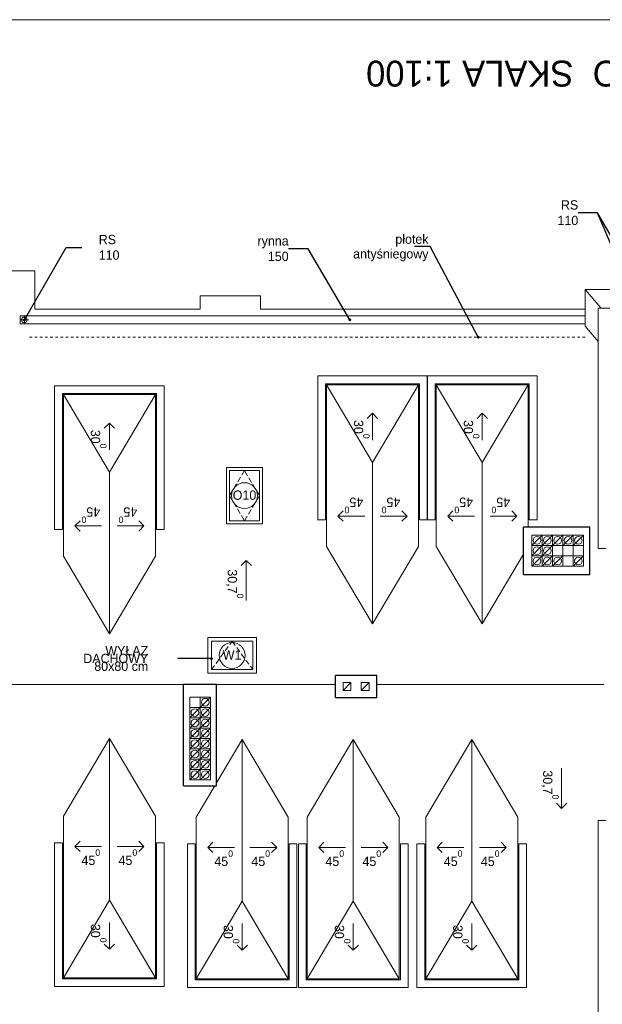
# Model space of a CAD drawing. Extents: x -145259 to -66341, y -2316 to 227384.
# Tile 137 of 143: x -99439 to -88166, y 208342 to 227384. Entities that reach past the tile are written whole.
import ezdxf

# ---------------------------------------------------------------- set-up
doc = ezdxf.new("R2010")
doc.units = 0
doc.header["$MEASUREMENT"] = 0
doc.linetypes.add('Hidden Line', pattern=[100, 50, -50])
doc.linetypes.add('Krawędzie ukryte', pattern=[150, 100, -50])
for name, color, linetype, lineweight in [('Arch opisy okien_Nr_Pióra__21', 7, 'Continuous', 13), ('Arch opisy_Nr_Pióra__1', 7, 'Continuous', 25), ('ARCH TABELA_Nr_Pióra__21', 7, 'Continuous', 13), ('INWENT DACH_Nr_Pióra__21', 7, 'Continuous', 13), ('Inwent kominy_Nr_Pióra__21', 7, 'Continuous', 13), ('INWENT ODWODNIENIE_Nr_Pióra__21', 7, 'Continuous', 13), ('INWENT ODWODNIENIE_Nr_Pióra__5', 7, 'Continuous', 13), ('INWENT OPISY_Nr_Pióra__21', 7, 'Continuous', 13), ('INWENT OPISY_Nr_Pióra__5', 7, 'Continuous', 13), ('INWENT. OKNA_Nr_Pióra__21', 7, 'Continuous', 13), ('INWENT. OKNA_Nr_Pióra__5', 7, 'Continuous', 13), ('INWENT.ŚCIANY_Nr_Pióra__1', 7, 'Continuous', 25)]:
    doc.layers.add(name, color=color, linetype=linetype, lineweight=lineweight)
doc.layers.add('INWENT ODWODNIENIE', color=7, linetype='Continuous')
doc.styles.add('GENERATED_STYLE_4', font='txt')
doc.styles.add('GENERATED_STYLE_6', font='txt')
doc.styles.add('GENERATED_STYLE_7', font='txt')
doc.styles.add('GENERATED_STYLE_8', font='txt')
doc.dimstyles.new('GENERATED_STYLE__9', dxfattribs={"dimtxt": 0.18, "dimasz": 109.44, "dimexe": 0.18, "dimexo": 0.0625, "dimgap": 0.09, "dimtad": 0, "dimtih": 1, "dimtoh": 1, "dimdec": 4, "dimzin": 0, "dimdsep": 46, "dimcen": 0.09, "dimadec": 0, "dimazin": 0, "dimtfac": 1, "dimtdec": 4, "dimtmove": 0, "dimatfit": 3, "dimldrblk": 'ARROWHEAD_11', "dimfxl": 0, "dimtolj": 1, "dimtzin": 0, "dimarcsym": 0})

# ---------------------------------------------------------------- blocks, each defined once
blk = doc.blocks.new('Linia_165', base_point=(-92464, 217783))
at = {"layer": 'INWENT ODWODNIENIE_Nr_Pióra__21', "linetype": 'Continuous'}
for q in [(-92045, 217883), (-92045, 217683)]:
    blk.add_line((-91945, 217783), q, dxfattribs=at)
at = {"layer": 'INWENT ODWODNIENIE_Nr_Pióra__5', "linetype": 'Continuous'}
blk.add_line((-92464, 217783), (-91945, 217783), dxfattribs=at)
blk = doc.blocks.new('Linia_166', base_point=(-92764, 217783))
at = {"layer": 'INWENT ODWODNIENIE_Nr_Pióra__21', "linetype": 'Continuous'}
for q in [(-93182, 217883), (-93182, 217683)]:
    blk.add_line((-93282, 217783), q, dxfattribs=at)
at = {"layer": 'INWENT ODWODNIENIE_Nr_Pióra__5', "linetype": 'Continuous'}
blk.add_line((-92764, 217783), (-93282, 217783), dxfattribs=at)
blk = doc.blocks.new('Linia_167', base_point=(-92614, 219253))
at = {"layer": 'INWENT ODWODNIENIE_Nr_Pióra__21', "linetype": 'Continuous'}
for q in [(-92714, 219671), (-92514, 219671)]:
    blk.add_line((-92614, 219771), q, dxfattribs=at)
at = {"layer": 'INWENT ODWODNIENIE_Nr_Pióra__5', "linetype": 'Continuous'}
blk.add_line((-92614, 219253), (-92614, 219771), dxfattribs=at)
blk = doc.blocks.new('Linia_168', base_point=(-90339, 217783))
at = {"layer": 'INWENT ODWODNIENIE_Nr_Pióra__21', "linetype": 'Continuous'}
for q in [(-89920, 217883), (-89920, 217683)]:
    blk.add_line((-89820, 217783), q, dxfattribs=at)
at = {"layer": 'INWENT ODWODNIENIE_Nr_Pióra__5', "linetype": 'Continuous'}
blk.add_line((-90339, 217783), (-89820, 217783), dxfattribs=at)
blk = doc.blocks.new('Linia_169', base_point=(-90639, 217783))
at = {"layer": 'INWENT ODWODNIENIE_Nr_Pióra__21', "linetype": 'Continuous'}
for q in [(-91057, 217883), (-91057, 217683)]:
    blk.add_line((-91157, 217783), q, dxfattribs=at)
at = {"layer": 'INWENT ODWODNIENIE_Nr_Pióra__5', "linetype": 'Continuous'}
blk.add_line((-90639, 217783), (-91157, 217783), dxfattribs=at)
blk = doc.blocks.new('Linia_170', base_point=(-90489, 219253))
at = {"layer": 'INWENT ODWODNIENIE_Nr_Pióra__21', "linetype": 'Continuous'}
for q in [(-90589, 219671), (-90389, 219671)]:
    blk.add_line((-90489, 219771), q, dxfattribs=at)
at = {"layer": 'INWENT ODWODNIENIE_Nr_Pióra__5', "linetype": 'Continuous'}
blk.add_line((-90489, 219253), (-90489, 219771), dxfattribs=at)
blk = doc.blocks.new('Linia_171', base_point=(-97554, 217593))
at = {"layer": 'INWENT ODWODNIENIE_Nr_Pióra__21', "linetype": 'Continuous'}
for q in [(-97135, 217693), (-97135, 217493)]:
    blk.add_line((-97035, 217593), q, dxfattribs=at)
at = {"layer": 'INWENT ODWODNIENIE_Nr_Pióra__5', "linetype": 'Continuous'}
blk.add_line((-97554, 217593), (-97035, 217593), dxfattribs=at)
blk = doc.blocks.new('Linia_172', base_point=(-97854, 217593))
at = {"layer": 'INWENT ODWODNIENIE_Nr_Pióra__21', "linetype": 'Continuous'}
for q in [(-98272, 217693), (-98272, 217493)]:
    blk.add_line((-98372, 217593), q, dxfattribs=at)
at = {"layer": 'INWENT ODWODNIENIE_Nr_Pióra__5', "linetype": 'Continuous'}
blk.add_line((-97854, 217593), (-98372, 217593), dxfattribs=at)
blk = doc.blocks.new('Linia_173', base_point=(-97704, 219063))
at = {"layer": 'INWENT ODWODNIENIE_Nr_Pióra__21', "linetype": 'Continuous'}
for q in [(-97804, 219481), (-97604, 219481)]:
    blk.add_line((-97704, 219581), q, dxfattribs=at)
at = {"layer": 'INWENT ODWODNIENIE_Nr_Pióra__5', "linetype": 'Continuous'}
blk.add_line((-97704, 219063), (-97704, 219581), dxfattribs=at)
blk = doc.blocks.new('Linia_195', base_point=(-97554, 211394))
at = {"layer": 'INWENT ODWODNIENIE_Nr_Pióra__21', "linetype": 'Continuous'}
for q in [(-97135, 211494), (-97135, 211294)]:
    blk.add_line((-97035, 211394), q, dxfattribs=at)
at = {"layer": 'INWENT ODWODNIENIE_Nr_Pióra__5', "linetype": 'Continuous'}
blk.add_line((-97554, 211394), (-97035, 211394), dxfattribs=at)
blk = doc.blocks.new('Linia_196', base_point=(-97854, 211394))
at = {"layer": 'INWENT ODWODNIENIE_Nr_Pióra__21', "linetype": 'Continuous'}
for q in [(-98272, 211494), (-98272, 211294)]:
    blk.add_line((-98372, 211394), q, dxfattribs=at)
at = {"layer": 'INWENT ODWODNIENIE_Nr_Pióra__5', "linetype": 'Continuous'}
blk.add_line((-97854, 211394), (-98372, 211394), dxfattribs=at)
blk = doc.blocks.new('Linia_197', base_point=(-97704, 209924))
at = {"layer": 'INWENT ODWODNIENIE_Nr_Pióra__21', "linetype": 'Continuous'}
for q in [(-97804, 209506), (-97604, 209506)]:
    blk.add_line((-97704, 209406), q, dxfattribs=at)
at = {"layer": 'INWENT ODWODNIENIE_Nr_Pióra__5', "linetype": 'Continuous'}
blk.add_line((-97704, 209924), (-97704, 209406), dxfattribs=at)
blk = doc.blocks.new('Linia_198', base_point=(-94984, 211374))
at = {"layer": 'INWENT ODWODNIENIE_Nr_Pióra__21', "linetype": 'Continuous'}
for q in [(-94565, 211474), (-94565, 211274)]:
    blk.add_line((-94465, 211374), q, dxfattribs=at)
at = {"layer": 'INWENT ODWODNIENIE_Nr_Pióra__5', "linetype": 'Continuous'}
blk.add_line((-94984, 211374), (-94465, 211374), dxfattribs=at)
blk = doc.blocks.new('Linia_199', base_point=(-95284, 211374))
at = {"layer": 'INWENT ODWODNIENIE_Nr_Pióra__21', "linetype": 'Continuous'}
for q in [(-95702, 211474), (-95702, 211274)]:
    blk.add_line((-95802, 211374), q, dxfattribs=at)
at = {"layer": 'INWENT ODWODNIENIE_Nr_Pióra__5', "linetype": 'Continuous'}
blk.add_line((-95284, 211374), (-95802, 211374), dxfattribs=at)
blk = doc.blocks.new('Linia_200', base_point=(-95134, 209904))
at = {"layer": 'INWENT ODWODNIENIE_Nr_Pióra__21', "linetype": 'Continuous'}
for q in [(-95234, 209486), (-95034, 209486)]:
    blk.add_line((-95134, 209386), q, dxfattribs=at)
at = {"layer": 'INWENT ODWODNIENIE_Nr_Pióra__5', "linetype": 'Continuous'}
blk.add_line((-95134, 209904), (-95134, 209386), dxfattribs=at)
blk = doc.blocks.new('Linia_201', base_point=(-92834, 211374))
at = {"layer": 'INWENT ODWODNIENIE_Nr_Pióra__21', "linetype": 'Continuous'}
for q in [(-92415, 211474), (-92415, 211274)]:
    blk.add_line((-92315, 211374), q, dxfattribs=at)
at = {"layer": 'INWENT ODWODNIENIE_Nr_Pióra__5', "linetype": 'Continuous'}
blk.add_line((-92834, 211374), (-92315, 211374), dxfattribs=at)
blk = doc.blocks.new('Linia_202', base_point=(-93134, 211374))
at = {"layer": 'INWENT ODWODNIENIE_Nr_Pióra__21', "linetype": 'Continuous'}
for q in [(-93552, 211474), (-93552, 211274)]:
    blk.add_line((-93652, 211374), q, dxfattribs=at)
at = {"layer": 'INWENT ODWODNIENIE_Nr_Pióra__5', "linetype": 'Continuous'}
blk.add_line((-93134, 211374), (-93652, 211374), dxfattribs=at)
blk = doc.blocks.new('Linia_203', base_point=(-92984, 209904))
at = {"layer": 'INWENT ODWODNIENIE_Nr_Pióra__21', "linetype": 'Continuous'}
for q in [(-93084, 209486), (-92884, 209486)]:
    blk.add_line((-92984, 209386), q, dxfattribs=at)
at = {"layer": 'INWENT ODWODNIENIE_Nr_Pióra__5', "linetype": 'Continuous'}
blk.add_line((-92984, 209904), (-92984, 209386), dxfattribs=at)
blk = doc.blocks.new('Linia_204', base_point=(-90544, 211374))
at = {"layer": 'INWENT ODWODNIENIE_Nr_Pióra__21', "linetype": 'Continuous'}
for q in [(-90125, 211474), (-90125, 211274)]:
    blk.add_line((-90025, 211374), q, dxfattribs=at)
at = {"layer": 'INWENT ODWODNIENIE_Nr_Pióra__5', "linetype": 'Continuous'}
blk.add_line((-90544, 211374), (-90025, 211374), dxfattribs=at)
blk = doc.blocks.new('Linia_205', base_point=(-90844, 211374))
at = {"layer": 'INWENT ODWODNIENIE_Nr_Pióra__21', "linetype": 'Continuous'}
for q in [(-91262, 211474), (-91262, 211274)]:
    blk.add_line((-91362, 211374), q, dxfattribs=at)
at = {"layer": 'INWENT ODWODNIENIE_Nr_Pióra__5', "linetype": 'Continuous'}
blk.add_line((-90844, 211374), (-91362, 211374), dxfattribs=at)
blk = doc.blocks.new('Linia_206', base_point=(-90694, 209904))
at = {"layer": 'INWENT ODWODNIENIE_Nr_Pióra__21', "linetype": 'Continuous'}
for q in [(-90794, 209486), (-90594, 209486)]:
    blk.add_line((-90694, 209386), q, dxfattribs=at)
at = {"layer": 'INWENT ODWODNIENIE_Nr_Pióra__5', "linetype": 'Continuous'}
blk.add_line((-90694, 209904), (-90694, 209386), dxfattribs=at)
blk = doc.blocks.new('Linia_219', base_point=(-88954, 212905))
at = {"layer": 'INWENT ODWODNIENIE_Nr_Pióra__21', "linetype": 'Continuous'}
for q in [(-89054, 212230), (-88854, 212230)]:
    blk.add_line((-88954, 212130), q, dxfattribs=at)
at = {"layer": 'INWENT ODWODNIENIE_Nr_Pióra__5', "linetype": 'Continuous'}
blk.add_line((-88954, 212905), (-88954, 212130), dxfattribs=at)
blk = doc.blocks.new('Linia_220', base_point=(-95055, 216152))
at = {"layer": 'INWENT ODWODNIENIE_Nr_Pióra__21', "linetype": 'Continuous'}
for q in [(-95155, 216827), (-94955, 216827)]:
    blk.add_line((-95055, 216927), q, dxfattribs=at)
at = {"layer": 'INWENT ODWODNIENIE_Nr_Pióra__5', "linetype": 'Continuous'}
blk.add_line((-95055, 216152), (-95055, 216927), dxfattribs=at)
blk = doc.blocks.new('ARROWHEAD_11')
at = {"color": 0, "linetype": 'Continuous', "lineweight": 0}
blk.add_line((0, 0), (-1, 0), dxfattribs=at)
at = {"color": 0, "linetype": 'Continuous', "lineweight": 0, "const_width": 0.25, "flags": 128}
blk.add_lwpolyline([(-0.125, 0, 1), (0.125, 0, 1)], format="xyb", close=True, dxfattribs=at)

msp = doc.modelspace()

# ---------------------------------------------------------------- linework, layer by layer
at = {"layer": 'Arch opisy okien_Nr_Pióra__21', "linetype": 'Continuous'}
for centre in [(-95088.7, 218178.6), (-95328.7, 215088.6)]:
    msp.add_circle(centre, 250, dxfattribs=at)
at = {"layer": 'ARCH TABELA_Nr_Pióra__21', "linetype": 'Continuous'}
msp.add_line((-109058.7, 227383.6), (-67258.7, 227383.6), dxfattribs=at)
at = {"layer": 'INWENT DACH_Nr_Pióra__21', "linetype": 'Continuous'}
for p, q in [((-72558.7, 222163.6), (-88498.7, 222163.6)), ((-88498.7, 221453.6), (-88498.7, 222163.6)), ((-88193.7, 221808.6), (-88498.7, 222163.6)), ((-88248.7, 221803.6), (-88248.7, 217153.6)), ((-88248.7, 221803.6), (-72918.7, 221803.6)), ((-88248.7, 221162.6), (-88498.7, 221453.6)), ((-93503.7, 220323.6), (-91723.7, 220323.6)), ((-93503.7, 220323.6), (-93503.7, 217198)), ((-92613.7, 218823.1), (-93503.7, 220323.6)), ((-92613.7, 218823.1), (-91723.7, 220323.6)), ((-91723.7, 220323.6), (-91723.7, 217198)), ((-91378.7, 220323.6), (-89598.7, 220323.6)), ((-91378.7, 220323.6), (-91378.7, 217198)), ((-90488.7, 218823.1), (-91378.7, 220323.6)), ((-90488.7, 218823.1), (-89598.7, 220323.6)), ((-89598.7, 220323.6), (-89598.7, 217573.6)), ((-98593.7, 220133.6), (-96813.7, 220133.6)), ((-98593.7, 220133.6), (-98593.7, 217008)), ((-97703.7, 218633.1), (-98593.7, 220133.6)), ((-97703.7, 218633.1), (-96813.7, 220133.6)), ((-96813.7, 220133.6), (-96813.7, 217008)), ((-92613.7, 218823.1), (-92613.7, 215697.5)), ((-90488.7, 218823.1), (-90488.7, 215697.5)), ((-97703.7, 218633.1), (-97703.7, 215507.5)), ((-92613.7, 215697.5), (-93503.7, 217198)), ((-92613.7, 215697.5), (-91723.7, 217198)), ((-90488.7, 215697.5), (-91378.7, 217198)), ((-88098.7, 217153.6), (-88248.7, 217153.6)), ((-97703.7, 215507.5), (-98593.7, 217008)), ((-97703.7, 215507.5), (-96813.7, 217008)), ((-90488.7, 215697.5), (-89688.7, 217046.2)), ((-106568.7, 214528.6), (-93328.7, 214528.6)), ((-88138.7, 214528.6), (-92528.7, 214528.6)), ((-97703.7, 213479.7), (-98593.7, 211979.2)), ((-97703.7, 210354.1), (-97703.7, 213479.7)), ((-97703.7, 213479.7), (-96813.7, 211979.2)), ((-95133.7, 213459.7), (-95628.7, 212625.2)), ((-95133.7, 210334.1), (-95133.7, 213459.7)), ((-95133.7, 213459.7), (-94243.7, 211959.2)), ((-92983.7, 213459.7), (-93873.7, 211959.2)), ((-92983.7, 210334.1), (-92983.7, 213459.7)), ((-92983.7, 213459.7), (-92093.7, 211959.2)), ((-90693.7, 213459.7), (-91583.7, 211959.2)), ((-90693.7, 210334.1), (-90693.7, 213459.7)), ((-90693.7, 213459.7), (-89803.7, 211959.2)), ((-95665.3, 212563.6), (-96023.7, 211959.2)), ((-98593.7, 208853.6), (-98593.7, 211979.2)), ((-96813.7, 208853.6), (-96813.7, 211979.2)), ((-96023.7, 208833.6), (-96023.7, 211959.2)), ((-94243.7, 208833.6), (-94243.7, 211959.2)), ((-93873.7, 208833.6), (-93873.7, 211959.2)), ((-92093.7, 208833.6), (-92093.7, 211959.2)), ((-91583.7, 208833.6), (-91583.7, 211959.2)), ((-89803.7, 208833.6), (-89803.7, 211959.2)), ((-88248.7, 211893.6), (-88248.7, 207243.6)), ((-88248.7, 211893.6), (-88098.7, 211893.6)), ((-97703.7, 210354.1), (-98593.7, 208853.6)), ((-97703.7, 210354.1), (-96813.7, 208853.6)), ((-95133.7, 210334.1), (-96023.7, 208833.6)), ((-95133.7, 210334.1), (-94243.7, 208833.6)), ((-92983.7, 210334.1), (-93873.7, 208833.6)), ((-92983.7, 210334.1), (-92093.7, 208833.6)), ((-90693.7, 210334.1), (-91583.7, 208833.6)), ((-90693.7, 210334.1), (-89803.7, 208833.6)), ((-98593.7, 208853.6), (-96813.7, 208853.6)), ((-96023.7, 208833.6), (-94243.7, 208833.6)), ((-93873.7, 208833.6), (-92093.7, 208833.6)), ((-91583.7, 208833.6), (-89803.7, 208833.6))]:
    msp.add_line(p, q, dxfattribs=at)
at = {"layer": 'Inwent kominy_Nr_Pióra__21', "linetype": 'Continuous'}
for p, q in [((-89528.7, 217213.6), (-89528.7, 217413.6)), ((-89528.7, 217413.6), (-89328.7, 217413.6)), ((-89528.7, 217213.6), (-89328.7, 217413.6)), ((-89328.7, 217413.6), (-89328.7, 217213.6)), ((-89328.7, 217213.6), (-89328.7, 217413.6)), ((-89328.7, 217413.6), (-89128.7, 217413.6)), ((-89328.7, 217213.6), (-89128.7, 217413.6)), ((-89128.7, 217213.6), (-89128.7, 217413.6)), ((-89128.7, 217413.6), (-88928.7, 217413.6)), ((-89128.7, 217213.6), (-88928.7, 217413.6)), ((-89128.7, 217413.6), (-89128.7, 217213.6)), ((-88928.7, 217413.6), (-88928.7, 217213.6)), ((-88928.7, 217213.6), (-88928.7, 217413.6)), ((-88928.7, 217413.6), (-88728.7, 217413.6)), ((-88928.7, 217213.6), (-88728.7, 217413.6)), ((-88728.7, 217213.6), (-88728.7, 217413.6)), ((-88728.7, 217213.6), (-88528.7, 217413.6)), ((-88728.7, 217413.6), (-88528.7, 217413.6)), ((-88728.7, 217413.6), (-88728.7, 217213.6)), ((-88528.7, 217413.6), (-88528.7, 217213.6)), ((-89328.7, 217213.6), (-89528.7, 217213.6)), ((-89528.7, 217013.6), (-89528.7, 217213.6)), ((-89528.7, 217213.6), (-89328.7, 217213.6)), ((-89528.7, 217013.6), (-89328.7, 217213.6)), ((-89328.7, 217013.6), (-89328.7, 217213.6)), ((-89328.7, 217013.6), (-89128.7, 217213.6)), ((-89328.7, 217213.6), (-89128.7, 217213.6)), ((-89328.7, 217213.6), (-89328.7, 217013.6)), ((-89128.7, 217213.6), (-89328.7, 217213.6)), ((-88928.7, 217213.6), (-89128.7, 217213.6)), ((-89128.7, 217213.6), (-89128.7, 217013.6)), ((-88728.7, 217213.6), (-88928.7, 217213.6)), ((-88928.7, 217013.6), (-88928.7, 217213.6)), ((-88528.7, 217213.6), (-88728.7, 217213.6)), ((-88728.7, 217013.6), (-88728.7, 217213.6)), ((-88528.7, 217013.6), (-88528.7, 217213.6)), ((-89528.7, 216813.6), (-89528.7, 217013.6)), ((-89528.7, 217013.6), (-89328.7, 217013.6)), ((-89528.7, 216813.6), (-89328.7, 217013.6)), ((-89328.7, 217013.6), (-89528.7, 217013.6)), ((-89328.7, 217013.6), (-89328.7, 216813.6)), ((-89328.7, 216813.6), (-89328.7, 217013.6)), ((-89328.7, 217013.6), (-89128.7, 217013.6)), ((-89328.7, 216813.6), (-89128.7, 217013.6)), ((-89128.7, 217013.6), (-89328.7, 217013.6)), ((-89128.7, 217013.6), (-89128.7, 216813.6)), ((-89128.7, 216813.6), (-89128.7, 217013.6)), ((-89128.7, 217013.6), (-88928.7, 217013.6)), ((-89128.7, 216813.6), (-88928.7, 217013.6)), ((-88928.7, 217013.6), (-88928.7, 216813.6)), ((-88928.7, 217013.6), (-88728.7, 217013.6)), ((-88728.7, 216813.6), (-88528.7, 217013.6)), ((-88728.7, 217013.6), (-88528.7, 217013.6)), ((-88728.7, 216813.6), (-88728.7, 217013.6)), ((-88528.7, 217013.6), (-88528.7, 216813.6)), ((-89328.7, 216813.6), (-89528.7, 216813.6)), ((-89128.7, 216813.6), (-89328.7, 216813.6)), ((-88928.7, 216813.6), (-89128.7, 216813.6)), ((-88928.7, 216813.6), (-88728.7, 216813.6)), ((-88528.7, 216813.6), (-88728.7, 216813.6)), ((-93028.7, 214563.6), (-93178.7, 214563.6)), ((-93178.7, 214563.6), (-93178.7, 214413.6)), ((-93178.7, 214413.6), (-93028.7, 214563.6)), ((-93178.7, 214413.6), (-93028.7, 214413.6)), ((-93028.7, 214413.6), (-93028.7, 214563.6)), ((-92678.7, 214563.6), (-92828.7, 214563.6)), ((-92828.7, 214563.6), (-92828.7, 214413.6)), ((-92828.7, 214413.6), (-92678.7, 214563.6)), ((-92828.7, 214413.6), (-92678.7, 214413.6)), ((-92678.7, 214413.6), (-92678.7, 214563.6)), ((-96148.7, 214083.6), (-96148.7, 214283.6)), ((-96148.7, 214283.6), (-95948.7, 214283.6)), ((-95948.7, 214083.6), (-95748.7, 214283.6)), ((-95948.7, 214283.6), (-95748.7, 214283.6)), ((-95948.7, 214083.6), (-95948.7, 214283.6)), ((-95748.7, 214283.6), (-95748.7, 214083.6)), ((-96148.7, 213883.6), (-96148.7, 214083.6)), ((-96148.7, 214083.6), (-95948.7, 214083.6)), ((-96148.7, 213883.6), (-95948.7, 214083.6)), ((-95948.7, 214083.6), (-95948.7, 213883.6)), ((-95948.7, 213883.6), (-95748.7, 214083.6)), ((-95948.7, 214083.6), (-95748.7, 214083.6)), ((-95948.7, 213883.6), (-95948.7, 214083.6)), ((-95748.7, 214083.6), (-95948.7, 214083.6)), ((-95748.7, 214083.6), (-95748.7, 213883.6)), ((-96148.7, 213683.6), (-96148.7, 213883.6)), ((-96148.7, 213883.6), (-95948.7, 213883.6)), ((-96148.7, 213683.6), (-95948.7, 213883.6)), ((-95948.7, 213883.6), (-96148.7, 213883.6)), ((-95948.7, 213883.6), (-95948.7, 213683.6)), ((-95948.7, 213683.6), (-95948.7, 213883.6)), ((-95948.7, 213883.6), (-95748.7, 213883.6)), ((-95948.7, 213683.6), (-95748.7, 213883.6)), ((-95748.7, 213883.6), (-95948.7, 213883.6)), ((-95748.7, 213883.6), (-95748.7, 213683.6)), ((-95948.7, 213683.6), (-96148.7, 213683.6)), ((-96148.7, 213483.6), (-96148.7, 213683.6)), ((-96148.7, 213683.6), (-95948.7, 213683.6)), ((-96148.7, 213483.6), (-95948.7, 213683.6)), ((-95948.7, 213683.6), (-95948.7, 213483.6)), ((-95748.7, 213683.6), (-95948.7, 213683.6)), ((-95948.7, 213483.6), (-95948.7, 213683.6)), ((-95948.7, 213683.6), (-95748.7, 213683.6)), ((-95948.7, 213483.6), (-95748.7, 213683.6)), ((-95748.7, 213683.6), (-95748.7, 213483.6)), ((-95948.7, 213483.6), (-96148.7, 213483.6)), ((-96148.7, 213283.6), (-96148.7, 213483.6)), ((-96148.7, 213483.6), (-95948.7, 213483.6)), ((-96148.7, 213283.6), (-95948.7, 213483.6)), ((-95948.7, 213483.6), (-95948.7, 213283.6)), ((-95748.7, 213483.6), (-95948.7, 213483.6)), ((-95948.7, 213283.6), (-95948.7, 213483.6)), ((-95948.7, 213483.6), (-95748.7, 213483.6)), ((-95948.7, 213283.6), (-95748.7, 213483.6)), ((-95748.7, 213483.6), (-95748.7, 213283.6)), ((-95948.7, 213283.6), (-96148.7, 213283.6)), ((-96148.7, 213083.6), (-96148.7, 213283.6)), ((-96148.7, 213283.6), (-95948.7, 213283.6)), ((-96148.7, 213083.6), (-95948.7, 213283.6)), ((-95948.7, 213283.6), (-95948.7, 213083.6)), ((-95748.7, 213283.6), (-95948.7, 213283.6)), ((-95948.7, 213083.6), (-95948.7, 213283.6)), ((-95948.7, 213283.6), (-95748.7, 213283.6)), ((-95948.7, 213083.6), (-95748.7, 213283.6)), ((-95748.7, 213283.6), (-95748.7, 213083.6)), ((-95948.7, 213083.6), (-96148.7, 213083.6)), ((-96148.7, 212883.6), (-95948.7, 213083.6)), ((-96148.7, 213083.6), (-95948.7, 213083.6)), ((-96148.7, 212883.6), (-96148.7, 213083.6)), ((-95748.7, 213083.6), (-95948.7, 213083.6)), ((-95948.7, 212883.6), (-95748.7, 213083.6)), ((-95948.7, 213083.6), (-95748.7, 213083.6)), ((-95948.7, 212883.6), (-95948.7, 213083.6)), ((-95948.7, 213083.6), (-95948.7, 212883.6)), ((-95748.7, 213083.6), (-95748.7, 212883.6)), ((-96148.7, 212683.6), (-95948.7, 212883.6)), ((-96148.7, 212883.6), (-95948.7, 212883.6)), ((-96148.7, 212683.6), (-96148.7, 212883.6)), ((-95948.7, 212883.6), (-96148.7, 212883.6)), ((-95948.7, 212683.6), (-95748.7, 212883.6)), ((-95948.7, 212883.6), (-95748.7, 212883.6)), ((-95948.7, 212683.6), (-95948.7, 212883.6)), ((-95748.7, 212883.6), (-95948.7, 212883.6)), ((-95948.7, 212883.6), (-95948.7, 212683.6)), ((-95748.7, 212883.6), (-95748.7, 212683.6)), ((-95948.7, 212683.6), (-96148.7, 212683.6)), ((-95748.7, 212683.6), (-95948.7, 212683.6))]:
    msp.add_line(p, q, dxfattribs=at)
for centre in [(-89428.7, 217313.6), (-89228.7, 217313.6), (-89028.7, 217313.6), (-88828.7, 217313.6), (-88628.7, 217313.6), (-89428.7, 217113.6), (-89228.7, 217113.6), (-89428.7, 216913.6), (-89228.7, 216913.6), (-89028.7, 216913.6), (-88628.7, 216913.6), (-95848.7, 214183.6), (-96048.7, 213983.6), (-95848.7, 213983.6), (-96048.7, 213783.6), (-95848.7, 213783.6), (-96048.7, 213583.6), (-95848.7, 213583.6), (-96048.7, 213383.6), (-95848.7, 213383.6), (-96048.7, 213183.6), (-95848.7, 213183.6), (-96048.7, 212983.6), (-95848.7, 212983.6), (-96048.7, 212783.6), (-95848.7, 212783.6)]:
    msp.add_circle(centre, 75, dxfattribs=at)
at = {"layer": 'INWENT ODWODNIENIE_Nr_Pióra__21', "linetype": 'Continuous'}
for p, q in [((-99348.7, 221658.6), (-99348.7, 221498.6)), ((-99428.7, 221578.6), (-99268.7, 221578.6))]:
    msp.add_line(p, q, dxfattribs=at)
msp.add_circle((-99348.7, 221578.6), 55, dxfattribs=at)
at = {"layer": 'INWENT ODWODNIENIE_Nr_Pióra__5', "linetype": 'Continuous'}
for p, q in [((-99428.7, 221503.6), (-99428.7, 221653.6)), ((-88498.7, 221653.6), (-99428.7, 221653.6)), ((-88498.7, 221503.6), (-99428.7, 221503.6)), ((-91553.7, 220493.6), (-93673.3, 220493.6)), ((-93673.3, 217713.6), (-93673.3, 220493.6)), ((-91703.7, 220343.6), (-93523.3, 220343.6)), ((-93523.3, 217713.6), (-93523.3, 220343.6)), ((-91703.7, 217713.6), (-91703.7, 220343.6)), ((-91553.7, 217713.6), (-91553.7, 220493.6)), ((-91548.3, 217713.6), (-91548.3, 220493.6)), ((-89428.7, 220493.6), (-91548.3, 220493.6)), ((-91398.3, 217713.6), (-91398.3, 220343.6)), ((-89578.7, 220343.6), (-91398.3, 220343.6)), ((-89578.7, 217713.6), (-89578.7, 220343.6)), ((-89428.7, 217713.6), (-89428.7, 220493.6)), ((-98763.3, 217523.6), (-98763.3, 220303.6)), ((-96643.7, 220303.6), (-98763.3, 220303.6)), ((-98613.3, 217523.6), (-98613.3, 220153.6)), ((-96793.7, 220153.6), (-98613.3, 220153.6)), ((-96793.7, 217523.6), (-96793.7, 220153.6)), ((-96643.7, 217523.6), (-96643.7, 220303.6)), ((-93523.7, 217713.6), (-93673.7, 217713.6)), ((-91703.7, 217713.6), (-91553.7, 217713.6)), ((-91398.7, 217713.6), (-91548.7, 217713.6)), ((-89578.7, 217713.6), (-89428.7, 217713.6)), ((-98613.7, 217523.6), (-98763.7, 217523.6)), ((-96793.7, 217523.6), (-96643.7, 217523.6)), ((-98613.7, 211463.6), (-98763.7, 211463.6)), ((-98763.3, 211463.6), (-98763.3, 208683.6)), ((-98613.3, 211463.6), (-98613.3, 208833.6)), ((-96793.7, 211463.6), (-96643.7, 211463.6)), ((-96793.7, 211463.6), (-96793.7, 208833.6)), ((-96643.7, 211463.6), (-96643.7, 208683.6)), ((-96043.7, 211443.6), (-96193.7, 211443.6)), ((-96193.3, 211443.6), (-96193.3, 208663.6)), ((-96043.3, 211443.6), (-96043.3, 208813.6)), ((-94223.7, 211443.6), (-94073.7, 211443.6)), ((-94223.7, 211443.6), (-94223.7, 208813.6)), ((-94073.7, 211443.6), (-94073.7, 208663.6)), ((-93893.7, 211443.6), (-94043.7, 211443.6)), ((-94043.3, 211443.6), (-94043.3, 208663.6)), ((-93893.3, 211443.6), (-93893.3, 208813.6)), ((-92073.7, 211443.6), (-91923.7, 211443.6)), ((-92073.7, 211443.6), (-92073.7, 208813.6)), ((-91923.7, 211443.6), (-91923.7, 208663.6)), ((-91603.7, 211443.6), (-91753.7, 211443.6)), ((-91753.3, 211443.6), (-91753.3, 208663.6)), ((-91603.3, 211443.6), (-91603.3, 208813.6)), ((-89783.7, 211443.6), (-89633.7, 211443.6)), ((-89783.7, 211443.6), (-89783.7, 208813.6)), ((-89633.7, 211443.6), (-89633.7, 208663.6)), ((-96793.7, 208833.6), (-98613.3, 208833.6)), ((-94223.7, 208813.6), (-96043.3, 208813.6)), ((-92073.7, 208813.6), (-93893.3, 208813.6)), ((-89783.7, 208813.6), (-91603.3, 208813.6)), ((-96643.7, 208683.6), (-98763.3, 208683.6)), ((-94073.7, 208663.6), (-96193.3, 208663.6)), ((-91923.7, 208663.6), (-94043.3, 208663.6)), ((-89633.7, 208663.6), (-91753.3, 208663.6))]:
    msp.add_line(p, q, dxfattribs=at)
at = {"layer": 'INWENT ODWODNIENIE_Nr_Pióra__5', "linetype": 'Hidden Line'}
msp.add_line((-88498.7, 221243.6), (-99288.7, 221243.6), dxfattribs=at)
at = {"layer": 'INWENT. OKNA_Nr_Pióra__21', "linetype": 'Continuous'}
for p, q in [((-99148.7, 222523.6), (-100328.7, 222523.6)), ((-99148.7, 221783.6), (-99148.7, 222523.6)), ((-95948.7, 222043.6), (-94778.7, 222043.6)), ((-95948.7, 221783.6), (-95948.7, 222043.6)), ((-94778.7, 222043.6), (-94778.7, 221783.6)), ((-99148.7, 221783.6), (-95948.7, 221783.6)), ((-88498.7, 221783.6), (-94778.7, 221783.6)), ((-95798.7, 215433.6), (-95798.7, 214743.6)), ((-94858.7, 215433.6), (-95798.7, 215433.6)), ((-94858.7, 214743.6), (-94858.7, 215433.6)), ((-95728.7, 215363.6), (-95728.7, 214813.6)), ((-95728.7, 215363.6), (-94928.7, 215363.6)), ((-94928.7, 214813.6), (-94928.7, 215363.6)), ((-95728.7, 214813.6), (-94928.7, 214813.6)), ((-95798.7, 214743.6), (-94858.7, 214743.6))]:
    msp.add_line(p, q, dxfattribs=at)
at = {"layer": 'INWENT. OKNA_Nr_Pióra__5', "linetype": 'Continuous'}
for p, q in [((-95438.7, 217633.6), (-95438.7, 218723.6)), ((-95438.7, 218723.6), (-94738.7, 218723.6)), ((-95378.7, 217693.6), (-95378.7, 218663.6)), ((-95378.7, 218663.6), (-94798.7, 218663.6)), ((-94798.7, 218663.6), (-94798.7, 217693.6)), ((-94738.7, 218723.6), (-94738.7, 217633.6)), ((-94798.7, 217693.6), (-95378.7, 217693.6)), ((-94738.7, 217633.6), (-95438.7, 217633.6))]:
    msp.add_line(p, q, dxfattribs=at)
at = {"layer": 'INWENT. OKNA_Nr_Pióra__5', "linetype": 'Krawędzie ukryte'}
for p, q in [((-95088.7, 218663.6), (-95378.7, 218178.6)), ((-94798.7, 218178.6), (-95088.7, 218663.6)), ((-95378.7, 218178.6), (-95088.7, 217693.6)), ((-95088.7, 217693.6), (-94798.7, 218178.6)), ((-95728.7, 214813.6), (-95328.7, 215363.6)), ((-95328.7, 215363.6), (-94928.7, 214813.6))]:
    msp.add_line(p, q, dxfattribs=at)
at = {"layer": 'INWENT.ŚCIANY_Nr_Pióra__1', "linetype": 'Continuous'}
for p, q in [((-89688.7, 216653.6), (-89688.7, 217573.6)), ((-89688.7, 217573.6), (-88408.7, 217573.6)), ((-88408.7, 216653.6), (-88408.7, 217573.6)), ((-89688.7, 216653.6), (-88408.7, 216653.6)), ((-93328.7, 214273.6), (-93328.7, 214703.6)), ((-92528.7, 214703.6), (-93328.7, 214703.6)), ((-92528.7, 214273.6), (-92528.7, 214703.6)), ((-96268.7, 212563.6), (-96268.7, 214528.6)), ((-95628.7, 214528.6), (-96268.7, 214528.6)), ((-95628.7, 212563.6), (-95628.7, 214528.6)), ((-93328.7, 214273.6), (-92528.7, 214273.6)), ((-96268.7, 212563.6), (-95628.7, 212563.6))]:
    msp.add_line(p, q, dxfattribs=at)

# ---------------------------------------------------------------- block references
at = {"layer": 'INWENT ODWODNIENIE', "linetype": 'Continuous'}
for name, p in [('Linia_167', (-92613.7, 219253.1)), ('Linia_170', (-90488.7, 219253.1)), ('Linia_173', (-97703.7, 219063.1)), ('Linia_166', (-92763.7, 217782.8)), ('Linia_165', (-92463.7, 217782.8)), ('Linia_169', (-90638.7, 217782.8)), ('Linia_168', (-90338.7, 217782.8)), ('Linia_172', (-97853.7, 217592.8)), ('Linia_171', (-97553.7, 217592.8)), ('Linia_220', (-95055.1, 216151.8)), ('Linia_219', (-88953.9, 212905.4)), ('Linia_196', (-97853.7, 211394.4)), ('Linia_195', (-97553.7, 211394.4)), ('Linia_199', (-95283.7, 211374.4)), ('Linia_198', (-94983.7, 211374.4)), ('Linia_202', (-93133.7, 211374.4)), ('Linia_201', (-92833.7, 211374.4)), ('Linia_205', (-90843.7, 211374.4)), ('Linia_204', (-90543.7, 211374.4)), ('Linia_197', (-97703.7, 209924.1)), ('Linia_200', (-95133.7, 209904.1)), ('Linia_203', (-92983.7, 209904.1)), ('Linia_206', (-90693.7, 209904.1))]:
    msp.add_blockref(name, p, dxfattribs=at)

# ---------------------------------------------------------------- texts
at = {"layer": 'Arch opisy okien_Nr_Pióra__21', "linetype": 'Continuous', "char_height": 180, "attachment_point": 2, "style": 'GENERATED_STYLE_8'}
for s, insert in [('{O10}', (-95088.7, 218278.9)), ('{W1}', (-95328.7, 215188.9))]:
    msp.add_mtext(s, dxfattribs=dict(at, insert=insert))
at = {"layer": 'Arch opisy_Nr_Pióra__1', "linetype": 'Continuous', "insert": (-92736.9, 226091.1), "char_height": 500, "attachment_point": 3, "rotation": 180, "style": 'GENERATED_STYLE_7'}
msp.add_mtext('{RZUT PODDASZA NIEUŻYTKOWEGO  SKALA 1:100}', dxfattribs=at)
at = {"layer": 'INWENT OPISY_Nr_Pióra__21', "linetype": 'Continuous', "char_height": 180, "style": 'GENERATED_STYLE_6'}
for s, insert, width, attachment_point in [('{RS 110}', (-88632.4, 223650.2), 692.895, 6), ('{RS 110}', (-88632.4, 223650.2), 692.895, 6), ('{RS 110}', (-97909.3, 222980.2), 692.895, 4), ('{rynna 150}', (-94234.9, 222954.8), 969.036, 6)]:
    msp.add_mtext(s, dxfattribs=dict(at, insert=insert, width=width, attachment_point=attachment_point))
at = {"layer": 'INWENT OPISY_Nr_Pióra__21', "linetype": 'Continuous', "char_height": 180, "attachment_point": 6}
for s, insert, width, line_spacing_factor, style in [('{płotek \\Pantyśniegowy}', (-91528.8, 222970.3), 1373.93, 0.946793, 'GENERATED_STYLE_6'), ('{WYŁAZ DACHOWY\\P80x80 cm}', (-96951.7, 215028.6), 1863.53, 0.500942, 'GENERATED_STYLE_4')]:
    msp.add_mtext(s, dxfattribs=dict(at, insert=insert, width=width, line_spacing_factor=line_spacing_factor, style=style))
at = {"layer": 'INWENT OPISY_Nr_Pióra__5', "linetype": 'Continuous', "char_height": 180, "attachment_point": 2, "style": 'GENERATED_STYLE_7'}
for s, insert, rotation in [('{30\\A1{\\H0.7x;\\S0^  ;}}', (-92669.4, 219461.5), 270), ('{30\\A1{\\H0.7x;\\S0^  ;}}', (-90544.4, 219461.5), 270), ('{30\\A1{\\H0.7x;\\S0^  ;}}', (-97759.4, 219271.5), 270), ('{45\\A1{\\H0.7x;\\S0^  ;}}', (-92972.2, 217839.1), 180), ('{45\\A1{\\H0.7x;\\S0^  ;}}', (-92255.3, 217839.1), 180), ('{45\\A1{\\H0.7x;\\S0^  ;}}', (-90847.2, 217839.1), 180), ('{45\\A1{\\H0.7x;\\S0^  ;}}', (-90130.3, 217839.1), 180), ('{45\\A1{\\H0.7x;\\S0^  ;}}', (-98062.2, 217649.1), 180), ('{45\\A1{\\H0.7x;\\S0^  ;}}', (-97345.3, 217649.1), 180), ('{30,7\\A1{\\H0.7x;\\S0^  ;}}', (-95110.7, 216472.2), 270), ('{30,7\\A1{\\H0.7x;\\S0^  ;}}', (-89009.5, 212585), 270), ('{30\\A1{\\H0.7x;\\S0^  ;}}', (-97759.4, 209715.7), 270), ('{30\\A1{\\H0.7x;\\S0^  ;}}', (-95189.4, 209695.7), 270), ('{30\\A1{\\H0.7x;\\S0^  ;}}', (-93039.4, 209695.7), 270), ('{30\\A1{\\H0.7x;\\S0^  ;}}', (-90749.4, 209695.7), 270)]:
    msp.add_mtext(s, dxfattribs=dict(at, insert=insert, rotation=rotation))
for insert in [(-98062.2, 211338.1), (-97345.3, 211338.1), (-95492.2, 211318.1), (-94775.3, 211318.1), (-93342.2, 211318.1), (-92625.3, 211318.1), (-91052.2, 211318.1), (-90335.3, 211318.1)]:
    msp.add_mtext('{45\\A1{\\H0.7x;\\S0^  ;}}', dxfattribs=dict(at, insert=insert))

# ---------------------------------------------------------------- leaders
at = {"layer": 'INWENT OPISY_Nr_Pióra__21', "linetype": 'Continuous', "annotation_type": 0, "has_hookline": 1, "hookline_direction": 1}
for points, text_width in [([(-87448.7, 222248.6), (-88257.4, 223650.2), (-88632.3, 223650.2)], 437.1), ([(-87448.7, 221728.6), (-88257.4, 223650.2), (-88632.3, 223650.2)], 437.1), ([(-90566.7, 221243.6), (-91494.1, 222996), (-91797.2, 222996)], 1714.3), ([(-99348.7, 221578.6), (-98540.1, 222979.2), (-98237, 222979.2)], 437.1), ([(-93051.3, 221579.6), (-93859.9, 222954.8), (-94234.9, 222954.8)], 668.6), ([(-95728.7, 215027.6), (-96379.1, 215027.6)], 1362.9)]:
    msp.add_leader(points, dimstyle='GENERATED_STYLE__9', dxfattribs=dict(at, text_width=text_width))

doc.saveas('drawing.dxf')
